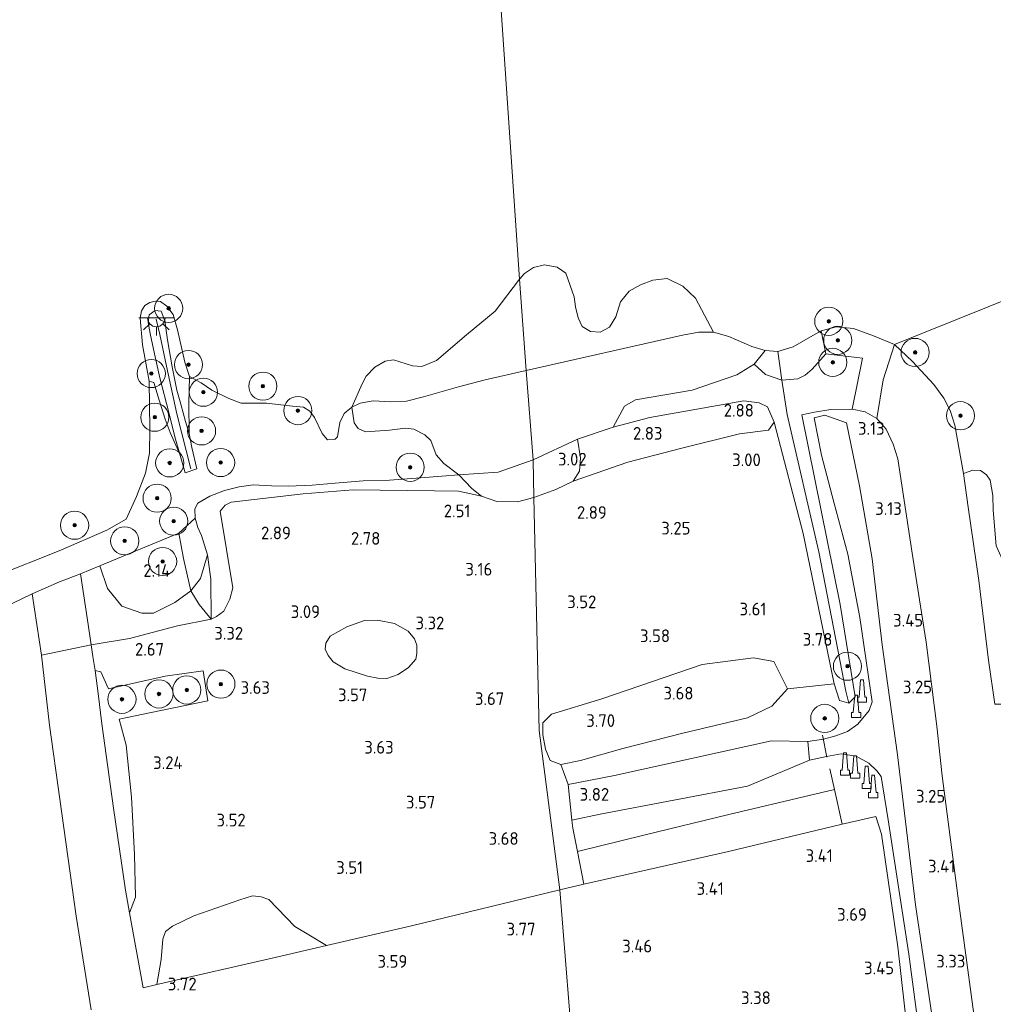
# Model space of a CAD drawing. Extents: x 141961 to 144947, y 416202 to 417778.
# Tile 7 of 122: x 142225 to 142363, y 416740 to 416880. Entities that reach past the tile are written whole.
import ezdxf
from ezdxf.enums import TextEntityAlignment as Align

# ---------------------------------------------------------------- set-up
doc = ezdxf.new("R2010")
doc.units = 0
for name, color, linetype, lineweight in [('B-ME-BV-GELEIDECONSTRUCTIE-S', 210, 'Continuous', 25), ('B-ME-GR-BOOM-S', 90, 'Continuous', 25), ('B-ME-GR-BOUWLAND_AKKERBOUW-GV', 80, 'Continuous', 13), ('B-ME-GR-GRAS-GV', 60, 'Continuous', 13), ('B-ME-GR-STRUIK-GV', 90, 'Continuous', 13), ('B-ME-GW-GROND_ZAND-GV', 7, 'Continuous', 18), ('B-ME-GW-TALUD_KRUIN-G', 90, 'Continuous', 18), ('B-ME-GW-TALUD_TEEN-G', 90, 'Continuous', 18), ('B-ME-IE-MEUBILAIR_WEGMEUBILAIR-S', 7, 'Continuous', 25), ('B-ME-IE-TERREINAFSCHEIDING_DOORGANG-G', 210, 'Continuous', 18), ('B-ME-IE-TERREINAFSCHEIDING_KUNSTMATIG_HEKWERK-G', 20, 'IE-TERREINAFSCHEIDING-KUNSTMATIG', 18), ('B-ME-OB-BEKLEDING_STEEN-GV', 30, 'Continuous', 18), ('B-ME-OB-KRIB-G', 7, 'Continuous', 18), ('B-ME-OB-OEVERVOORZIENING-G', 7, 'Continuous', 18), ('B-ME-OG-HOOGTEPUNT-S', 7, 'Continuous', 25), ('B-ME-OG-TERREIN_GROEN-GV', 7, 'Continuous', 18), ('B-ME-OG-WATER_GREPPEL-G', 160, 'Continuous', 18), ('B-ME-OG-WATER_RIVIER-GV', 130, 'Continuous', 18), ('B-ME-OG-WATER_SLOOT-G', 120, 'Continuous', 18), ('B-ME-OG-WATER_SLOOT-GV', 120, 'Continuous', 18), ('B-ME-VH-VERHARDING_ASFALT-GV', 252, 'Continuous', 18), ('B-ME-VH-VERHARDING_HALFVERHARDING-GV', 252, 'Continuous', 18), ('B-ME-VW-BEWEGWIJZERING_DRAAGCONSTRUCTIE_PORTAAL-G', 7, 'Continuous', 18)]:
    doc.layers.add(name, color=color, linetype=linetype, lineweight=lineweight)
doc.styles.add('NLCS-ISO-ANNOTATIVE-T18', font='NLCS-ISO.ttf', dxfattribs={"height": 1.8})
doc.linetypes.add('IE-TERREINAFSCHEIDING-KUNSTMATIG', pattern='A,4,[82,NLCS.SHX,S=0.75,R=90,X=0,Y=0],4,-2', length=10)

# ---------------------------------------------------------------- blocks, each defined once
blk = doc.blocks.new('SAL-HOOGTELABEL-SO')
at = {"color": 0, "linetype": 'ByBlock', "lineweight": -2, "style": 'NLCS-ISO-ANNOTATIVE-T18'}
blk.add_attdef('HOOGTE', text='', height=1.8, dxfattribs=at).set_placement((2.79, 0), align=Align.RIGHT)
blk = doc.blocks.new('SIE-WEG_GELEIDECONSTRUCTIE-SO')
at = {"color": 0, "linetype": 'ByBlock', "lineweight": 18}
blk.add_lwpolyline([(0.4, -0.87), (0.2, 1.59), (-0.2, 1.59), (-0.4, -0.87), (-0.65, -0.87), (-0.65, -1.59), (0.65, -1.59), (0.65, -0.87)], close=True, dxfattribs=at)
blk = doc.blocks.new('SGR-BOOM_01-SO')
at = {"linetype": 'ByBlock', "lineweight": 18}
h = blk.add_hatch(color=0, dxfattribs=at)
h.dxf.hatch_style = 1
edge = h.paths.add_edge_path()
edge.add_arc((0, 0), 0.25, 0, 360)
at = {"color": 0, "linetype": 'ByBlock', "lineweight": 18}
for radius in [2, 0.25]:
    blk.add_circle((0, 0), radius, dxfattribs=at)
blk = doc.blocks.new('SKL-ET_OV_LICHTPUNT-SO')
at = {"color": 0, "linetype": 'ByBlock', "lineweight": 18}
for points in [[(-1.25, 0), (-2.5, 0)], [(1.25, 0), (2.5, 0)], [(-0.92, -0.85), (-1.83, -1.7)], [(0, -1.25), (0, -2.5)], [(0.92, -0.85), (1.83, -1.7)]]:
    blk.add_lwpolyline(points, dxfattribs=at)
blk.add_lwpolyline([(0, 0), (1.25, 0, -1), (-1.25, 0)], format="xyb", close=True, dxfattribs=at)

msp = doc.modelspace()

# ---------------------------------------------------------------- linework, layer by layer
at = {"layer": 'B-ME-GR-BOUWLAND_AKKERBOUW-GV'}
msp.add_polyline3d([(142220.79, 416795.96, 2.45), (142226.53, 416798.7, 2.46), (142227.82, 416790.03, 2.48), (142228.98, 416780.07, 2.77), (142230.45, 416769.54, 3.21), (142232.75, 416752.95, 3.63), (142234.87, 416739.66, 3.77)], dxfattribs=at)
at = {"layer": 'B-ME-GR-GRAS-GV'}
for points in [[(142360.96, 416733.46, 3.27), (142358.06, 416754.75, 3.15), (142355.71, 416772.85, 3.15), (142354.97, 416779.94, 3.16), (142353.46, 416791.86, 3.14), (142351.45, 416804.49, 3.17), (142349.4, 416817.88, 2.91), (142348.77, 416819.98, 2.98), (142347.77, 416822.1, 2.98), (142346.45, 416823.6, 2.96), (142347.34, 416829.11, 1.94), (142348.93, 416834.13, 1), (142351.49, 416831.72, 1), (142354.51, 416828.46, 1), (142355.95, 416826.49, 1), (142356.84, 416824.73, 1), (142357.53, 416822.68, 1), (142358.76, 416815.8, 1), (142359.39, 416811.01, 1), (142360.9, 416800.62, 1), (142362.28, 416789.29, 1), (142363.18, 416783.04, 1)], [(142221.26, 416801.21, 1), (142230.34, 416804.83, 1), (142237.13, 416807.78, 1), (142239.87, 416809.32, 1), (142241.34, 416812.52, 1), (142242.59, 416815.86, 1), (142243.16, 416818.69, 1), (142243.23, 416822.2, 1), (142243.14, 416828.93, 1), (142243.77, 416828.75, 1.09), (142244.55, 416826.23, 1.16), (142245.38, 416823.52, 1.16), (142246.11, 416821.61, 1.3), (142247.46, 416818.56, 1.66), (142248.25, 416815.92, 1.68), (142249.87, 416816.49, 1.72), (142249.2, 416819.48, 1.77), (142248.81, 416821.47, 1.76), (142248.74, 416825.76, 1.36), (142248.83, 416829.59, 1), (142250.51, 416828.67, 1), (142252.01, 416827.66, 1), (142254.44, 416826.47, 1), (142256.17, 416825.79, 1), (142259.8, 416825.78, 1), (142263.47, 416825.37, 1), (142265.01, 416825.23, 1), (142265.91, 416824.64, 1), (142266.59, 416823.74, 1), (142267.69, 416821.47, 1), (142268.44, 416820.61, 1), (142269.52, 416820.67, 1), (142269.88, 416821.03, 1), (142270.2, 416823.03, 1), (142270.8, 416824.33, 1), (142271.91, 416825.22, 1), (142272.21, 416822.98, 1.29), (142272.78, 416822.21, 1.55), (142273.84, 416821.7, 1.78), (142277.26, 416821.95, 1.8), (142279.5, 416822.24, 1.81), (142280.71, 416822.08, 1.78), (142282.27, 416821.3, 1.83), (142283.09, 416820.48, 2.01), (142283.86, 416818.47, 2.26), (142284.96, 416817.24, 2.48), (142287.07, 416815.62, 2.69), (142284.66, 416815.45, 2.61), (142281.63, 416815.21, 2.65), (142277.26, 416814.87, 2.72), (142273.5, 416814.75, 2.65), (142269.54, 416814.42, 2.67), (142266.28, 416814.13, 2.88), (142262.86, 416813.99, 2.89), (142260.51, 416814.06, 2.95), (142257.9, 416814.22, 2.98), (142255.88, 416813.9, 2.91), (142253.81, 416813.38, 2.76), (142251.75, 416812.59, 2.81), (142250.04, 416811.59, 2.74), (142249.59, 416810.78, 2.76), (142249.65, 416809.45, 2.73), (142247.35, 416807.33, 2.21), (142242.51, 416805.35, 2.07), (142236.12, 416802.69, 2.2), (142233.35, 416801.56, 2), (142230.39, 416800.42, 2.1), (142226.53, 416798.7, 2.46), (142220.79, 416795.96, 2.45)], [(142354.59, 416736.69, 3.59), (142351.91, 416754.54, 3.47), (142349.35, 416775.87, 3.49), (142347.21, 416791.49, 3.48), (142345.75, 416803.68, 3.42), (142343.99, 416814.04, 3.28), (142342.15, 416823, 3.19), (142339.05, 416824.09, 3.15), (142337.52, 416823.73, 3.25), (142338.57, 416818.39, 3.3), (142340.34, 416811.74, 3.35), (142342.31, 416804.37, 3.42), (142344.02, 416795.37, 3.5), (142345.76, 416783.37, 3.48), (142345.33, 416782.16, 3.55), (142343.75, 416780.22, 3.51), (142342.26, 416779.19, 3.63), (142340.62, 416778.56, 3.57), (142338.85, 416778.1, 3.65), (142336.62, 416777.73, 3.76), (142331.48, 416777.86, 3.83), (142309.17, 416772.9, 3.87), (142302.6, 416771.63, 3.78), (142301.56, 416774.48, 3.83), (142304.35, 416775.04, 3.9), (142310.36, 416776.74, 3.77), (142318.9, 416778.91, 3.94), (142328.09, 416781.13, 3.69), (142331.54, 416782.76, 3.81), (142333.73, 416785.25, 3.93), (142340.39, 416785.94, 3.55), (142341.11, 416783.55, 3.55), (142342.44, 416783.17, 3.5), (142343.38, 416784.1, 3.49), (142341.25, 416797.18, 3.38), (142335.79, 416824.16, 3.08), (142337.6, 416824.5, 3.09), (142339.88, 416824.9, 3.02), (142342.92, 416824.95, 2.97), (142344.8, 416824.54, 3.04), (142346.45, 416823.6, 2.96), (142347.77, 416822.1, 2.98), (142348.77, 416819.98, 2.98), (142349.4, 416817.88, 2.91), (142351.45, 416804.49, 3.17), (142353.46, 416791.86, 3.14), (142354.97, 416779.94, 3.16), (142355.71, 416772.85, 3.15), (142358.06, 416754.75, 3.15), (142360.96, 416733.46, 3.27)], [(142234.87, 416739.66, 3.77), (142232.75, 416752.95, 3.63), (142230.45, 416769.54, 3.21), (142228.98, 416780.07, 2.77), (142227.82, 416790.03, 2.48), (142234.89, 416791.46, 2.24), (142235.13, 416789.84, 2.3), (142235.43, 416787.83, 2.38), (142235.9, 416784.56, 2.83), (142236.4, 416780.27, 3.02), (142238.07, 416768.27, 3.3), (142239.78, 416756.64, 3.7), (142240.35, 416753.43, 3.74), (142242.25, 416742.77, 3.86), (142244.2, 416743.24, 3.83), (142261.19, 416747.12, 3.71), (142268.31, 416748.76, 3.78), (142280.35, 416751.55, 3.7), (142301.43, 416756.67, 3.76), (142303.15, 416735.48, 3.33)], [(142351.36, 416731.33, 3.6), (142349.4, 416748.59, 3.69), (142347.08, 416764.57, 3.79), (142346.3, 416767.1, 3.81), (142341.49, 416766.03, 3.7), (142340.41, 416770.93, 3.77), (142325.4, 416767.4, 3.73), (142313.35, 416764.43, 3.77), (142303.93, 416762.13, 3.84), (142303.28, 416765.42, 3.89), (142303.12, 416766.59, 3.79), (142307.17, 416767.41, 3.75), (142328.07, 416771.4, 3.88), (142336.87, 416775.09, 3.61), (142339.3, 416775.64, 3.77), (142341.38, 416776, 3.6), (142343.49, 416775.67, 3.54), (142345.31, 416774.66, 3.55), (142346.42, 416773.59, 3.46), (142347.05, 416772.77, 3.48), (142348.03, 416766.61, 3.51), (142350.98, 416747.56, 3.58), (142354.55, 416720.74, 3.48)], [(142303.15, 416735.48, 3.33), (142301.43, 416756.67, 3.76), (142304.85, 416757.5, 3.76), (142325.38, 416762.14, 3.85), (142341.49, 416766.03, 3.7), (142346.3, 416767.1, 3.81), (142347.08, 416764.57, 3.79), (142349.4, 416748.59, 3.69), (142351.36, 416731.33, 3.6)]]:
    msp.add_polyline3d(points, dxfattribs=at)
for points in [[(142343.38, 416784.1, 3.49), (142342.44, 416783.17, 3.5), (142342.05, 416784.9, 2.73), (142341.2, 416789.32, 2.53), (142338.2, 416804.68, 2.52), (142333.7, 416824.2, 2.52), (142332.94, 416829.08, 1.46), (142335.23, 416829.23, 1.41), (142336.26, 416829.75, 1.41), (142337.23, 416830.61, 1.42), (142339.2, 416832.79, 1.4), (142344.39, 416832.2, 1.84), (142342.92, 416824.95, 2.97), (142339.88, 416824.9, 3.02), (142337.6, 416824.5, 3.09), (142335.79, 416824.16, 3.08), (142341.25, 416797.18, 3.38)], [(142332.94, 416829.08, 1.46), (142333.7, 416824.2, 2.52), (142338.2, 416804.68, 2.52), (142341.2, 416789.32, 2.53), (142342.05, 416784.9, 2.73), (142342.44, 416783.17, 3.5), (142341.11, 416783.55, 3.55), (142340.39, 416785.94, 3.55), (142335.99, 416807.27, 3.48), (142331.87, 416823.1, 3.08), (142330.89, 416825.25, 2.99), (142329.74, 416825.85, 2.89), (142327.57, 416826.11, 2.79), (142314.19, 416823.77, 2.79), (142309, 416822.38, 2.69), (142310.61, 416825.35, 2.55), (142312.18, 416826.27, 2.36), (142320.23, 416827.64, 2.15), (142326.57, 416829.81, 1.73), (142329.04, 416831.34, 1.39), (142330.61, 416829.87, 1.41)], [(142311.07, 416817.41, 2.83), (142303.3, 416814.71, 2.94), (142304.23, 416816.15, 2.93), (142304.36, 416818.02, 2.92), (142303.93, 416820.66, 2.79), (142309, 416822.38, 2.69), (142314.19, 416823.77, 2.79), (142327.57, 416826.11, 2.79), (142329.74, 416825.85, 2.89), (142330.89, 416825.25, 2.99), (142331.87, 416823.1, 3.08), (142331.05, 416821.94, 3.06), (142326.93, 416821.45, 2.93), (142318.76, 416819.42, 2.93)], [(142335.99, 416807.27, 3.48), (142340.39, 416785.94, 3.55), (142333.73, 416785.25, 3.93), (142331.81, 416789.12, 3.88), (142328.94, 416789.63, 3.88), (142321.64, 416788.69, 3.72), (142307.38, 416783.83, 3.76), (142300.26, 416781.65, 3.78), (142299.01, 416780.39, 3.85), (142299.01, 416778.68, 3.83), (142299.37, 416776.65, 3.85), (142300.03, 416775.05, 3.9), (142301.56, 416774.48, 3.83), (142302.6, 416771.63, 3.78), (142303.12, 416766.59, 3.79), (142303.28, 416765.42, 3.89), (142303.93, 416762.13, 3.84), (142304.85, 416757.5, 3.76), (142301.43, 416756.67, 3.76), (142298.47, 416779.32, 3.76), (142297.72, 416812.41, 2.76), (142300.84, 416813.52, 2.9), (142303.3, 416814.71, 2.94), (142311.07, 416817.41, 2.83), (142318.76, 416819.42, 2.93), (142326.93, 416821.45, 2.93), (142331.05, 416821.94, 3.06), (142331.87, 416823.1, 3.08)], [(142287.07, 416815.62, 2.69), (142288.95, 416813.69, 2.82), (142290.29, 416812.6, 2.77), (142287.02, 416813.28, 2.57), (142283.61, 416813.36, 2.58), (142272.06, 416813.51, 2.62), (142264.99, 416812.93, 2.92), (142254.74, 416811.72, 2.89), (142253.91, 416811.32, 2.92), (142253.18, 416810.47, 3), (142255.01, 416799.58, 3.09), (142254.57, 416797.95, 3.13), (142253.7, 416796.27, 3.2), (142252.69, 416795.48, 3.2), (142251.92, 416795.11, 3.2), (142251.89, 416800.82, 3.13), (142251.38, 416804.26, 2.98), (142250.55, 416807.02, 2.95), (142250.02, 416808.15, 2.82), (142249.65, 416809.45, 2.73), (142249.59, 416810.78, 2.76), (142250.04, 416811.59, 2.74), (142251.75, 416812.59, 2.81), (142253.81, 416813.38, 2.76), (142255.88, 416813.9, 2.91), (142257.9, 416814.22, 2.98), (142260.51, 416814.06, 2.95), (142262.86, 416813.99, 2.89), (142266.28, 416814.13, 2.88), (142269.54, 416814.42, 2.67), (142273.5, 416814.75, 2.65), (142277.26, 416814.87, 2.72), (142281.63, 416815.21, 2.65), (142284.66, 416815.45, 2.61)], [(142292.49, 416811.83, 2.78), (142295.4, 416811.77, 2.7), (142297.72, 416812.41, 2.76), (142298.47, 416779.32, 3.76), (142301.43, 416756.67, 3.76), (142280.35, 416751.55, 3.7), (142268.31, 416748.76, 3.78), (142265.78, 416750.31, 3.72), (142263.8, 416751.49, 3.71), (142260.13, 416755.3, 3.75), (142259, 416755.7, 3.72), (142257.81, 416755.83, 3.72), (142255.98, 416755.26, 3.71), (142249.44, 416752.97, 3.53), (142246.42, 416751.52, 3.53), (142245.43, 416750.76, 3.53), (142245.07, 416749.68, 3.5), (142244.82, 416746.79, 3.6), (142244.2, 416743.24, 3.83), (142242.25, 416742.77, 3.86), (142240.35, 416753.43, 3.74), (142241.2, 416755.64, 3.58), (142241.04, 416761.71, 3.44), (142240.63, 416769.86, 3.19), (142239.86, 416777.25, 2.92), (142238.88, 416780.94, 2.84), (142243.39, 416781.86, 3.1), (142251.46, 416783.5, 3.45), (142250.8, 416787.77, 3.5), (142245.41, 416787.02, 3.27), (142237.33, 416785.23, 2.82), (142236.28, 416787.65, 2.49), (142235.43, 416787.83, 2.38), (142235.13, 416789.84, 2.3), (142234.89, 416791.46, 2.24), (142240.33, 416792.39, 2.25), (142247.16, 416794.18, 2.65), (142251.92, 416795.11, 3.2), (142252.69, 416795.48, 3.2), (142253.7, 416796.27, 3.2), (142254.57, 416797.95, 3.13), (142255.01, 416799.58, 3.09), (142253.18, 416810.47, 3), (142253.91, 416811.32, 2.92), (142254.74, 416811.72, 2.89), (142264.99, 416812.93, 2.92), (142272.06, 416813.51, 2.62), (142283.61, 416813.36, 2.58), (142287.02, 416813.28, 2.57), (142290.29, 416812.6, 2.77)], [(142251.89, 416800.82, 3.13), (142251.92, 416795.11, 3.2), (142250.21, 416797.18, 2.55), (142249.05, 416799.15, 2.42), (142250.43, 416800.89, 2.89), (142251.38, 416804.26, 2.98)], [(142242.07, 416795.97, 2.33), (142243.75, 416795.95, 2.33), (142246.78, 416797.47, 2.3), (142249.05, 416799.15, 2.42), (142250.21, 416797.18, 2.55), (142251.92, 416795.11, 3.2), (142247.16, 416794.18, 2.65), (142240.33, 416792.39, 2.25), (142234.89, 416791.46, 2.24), (142234.33, 416795.3, 2.1), (142233.35, 416801.56, 2), (142236.12, 416802.69, 2.2), (142237.2, 416799.47, 2.08), (142239.22, 416796.95, 2.16)], [(142234.89, 416791.46, 2.24), (142227.82, 416790.03, 2.48), (142226.53, 416798.7, 2.46), (142230.39, 416800.42, 2.1), (142233.35, 416801.56, 2), (142234.33, 416795.3, 2.1)], [(142270.88, 416788.08, 3.54), (142274.13, 416787.04, 3.6), (142275.58, 416786.72, 3.73), (142276.87, 416786.69, 3.67), (142278.47, 416787.26, 3.74), (142279.96, 416788.28, 3.7), (142280.96, 416789.44, 3.64), (142281.13, 416790.26, 3.65), (142281.13, 416791.45, 3.65), (142280.78, 416792.35, 3.59), (142279.9, 416793.41, 3.53), (142277.97, 416794.49, 3.38), (142275.56, 416794.97, 3.36), (142273.71, 416794.93, 3.36), (142271.19, 416794.04, 3.29), (142268.83, 416792.71, 3.31), (142268.18, 416791.71, 3.34), (142268.13, 416790.87, 3.36), (142268.52, 416789.98, 3.43), (142269.23, 416789.05, 3.46)], [(142236.28, 416787.65, 2.49), (142237.33, 416785.23, 2.82), (142245.41, 416787.02, 3.27), (142250.8, 416787.77, 3.5), (142251.46, 416783.5, 3.45), (142243.39, 416781.86, 3.1), (142238.88, 416780.94, 2.84), (142239.86, 416777.25, 2.92), (142240.63, 416769.86, 3.19), (142241.04, 416761.71, 3.44), (142241.2, 416755.64, 3.58), (142240.35, 416753.43, 3.74), (142239.78, 416756.64, 3.7), (142238.07, 416768.27, 3.3), (142236.4, 416780.27, 3.02), (142235.9, 416784.56, 2.83), (142235.43, 416787.83, 2.38)]]:
    msp.add_polyline3d(points, close=True, dxfattribs=at)
at = {"layer": 'B-ME-GR-STRUIK-GV'}
for points in [[(142300.84, 416813.52, 2.9), (142297.72, 416812.41, 2.76), (142297.62, 416817.76, 2.88), (142303.93, 416820.66, 2.79), (142304.36, 416818.02, 2.92), (142304.23, 416816.15, 2.93), (142303.3, 416814.71, 2.94)], [(142297.72, 416812.41, 2.76), (142295.4, 416811.77, 2.7), (142292.49, 416811.83, 2.78), (142290.29, 416812.6, 2.77), (142288.95, 416813.69, 2.82), (142287.07, 416815.62, 2.69), (142292.67, 416815.98, 2.55), (142297.62, 416817.76, 2.88)], [(142250.43, 416800.89, 2.89), (142249.05, 416799.15, 2.42), (142247.98, 416803.72, 2.25), (142247.35, 416807.33, 2.21), (142249.65, 416809.45, 2.73), (142250.02, 416808.15, 2.82), (142250.55, 416807.02, 2.95), (142251.38, 416804.26, 2.98)], [(142246.78, 416797.47, 2.3), (142243.75, 416795.95, 2.33), (142242.07, 416795.97, 2.33), (142239.22, 416796.95, 2.16), (142237.2, 416799.47, 2.08), (142236.12, 416802.69, 2.2), (142242.51, 416805.35, 2.07), (142247.35, 416807.33, 2.21), (142247.98, 416803.72, 2.25), (142249.05, 416799.15, 2.42)]]:
    msp.add_polyline3d(points, close=True, dxfattribs=at)
at = {"layer": 'B-ME-GW-GROND_ZAND-GV'}
for points in [[(142335.23, 416829.23, 1.41), (142332.94, 416829.08, 1.46), (142332.36, 416833.14, 1), (142334.55, 416833.81, 1), (142337, 416835.2, 1), (142338.52, 416836.06, 1), (142339.2, 416832.79, 1.4), (142337.23, 416830.61, 1.42), (142336.26, 416829.75, 1.41)], [(142332.36, 416833.14, 1), (142332.94, 416829.08, 1.46), (142330.61, 416829.87, 1.41), (142329.04, 416831.34, 1.39), (142330.6, 416833.26, 1)]]:
    msp.add_polyline3d(points, close=True, dxfattribs=at)
at = {"layer": 'B-ME-GW-TALUD_KRUIN-G'}
for points in [[(142248.25, 416815.92, 1.68), (142247.46, 416818.56, 1.66), (142246.78, 416821, 1.5), (142245.89, 416824.49, 1.6), (142244.63, 416829.37, 1.53), (142243.86, 416832.82, 1.53), (142243.27, 416835.67, 1.38), (142242.97, 416837.26, 1.43), (142243.1, 416838.36, 1.43), (142243.97, 416838.97, 1.43), (142244.82, 416838.86, 1.43), (142245.34, 416837.49, 1.48), (142245.73, 416834.79, 1.5), (142246.37, 416830.95, 1.5), (142247.04, 416827.66, 1.57), (142247.6, 416825.67, 1.66), (142248.26, 416823.2, 1.66), (142248.81, 416821.47, 1.76), (142249.2, 416819.48, 1.77), (142249.87, 416816.49, 1.72)], [(142330.89, 416825.25, 2.99), (142329.74, 416825.85, 2.89), (142327.57, 416826.11, 2.79), (142314.19, 416823.77, 2.79), (142309, 416822.38, 2.69), (142303.93, 416820.66, 2.79), (142297.62, 416817.76, 2.88)], [(142342.92, 416824.95, 2.97), (142339.88, 416824.9, 3.02), (142337.6, 416824.5, 3.09), (142335.79, 416824.16, 3.08)], [(142297.62, 416817.76, 2.88), (142292.67, 416815.98, 2.55), (142287.07, 416815.62, 2.69), (142284.66, 416815.45, 2.61), (142281.63, 416815.21, 2.65), (142277.26, 416814.87, 2.72), (142273.5, 416814.75, 2.65), (142269.54, 416814.42, 2.67), (142266.28, 416814.13, 2.88), (142262.86, 416813.99, 2.89), (142260.51, 416814.06, 2.95), (142257.9, 416814.22, 2.98), (142255.88, 416813.9, 2.91), (142253.81, 416813.38, 2.76), (142251.75, 416812.59, 2.81), (142250.04, 416811.59, 2.74), (142249.59, 416810.78, 2.76), (142249.65, 416809.45, 2.73), (142250.02, 416808.15, 2.82), (142250.55, 416807.02, 2.95), (142251.38, 416804.26, 2.98), (142251.89, 416800.82, 3.13), (142251.92, 416795.11, 3.2)], [(142220.79, 416795.96, 2.45), (142226.53, 416798.7, 2.46), (142230.39, 416800.42, 2.1), (142233.35, 416801.56, 2), (142236.12, 416802.69, 2.2), (142242.51, 416805.35, 2.07), (142247.35, 416807.33, 2.21)]]:
    msp.add_polyline3d(points, dxfattribs=at)
at = {"layer": 'B-ME-GW-TALUD_TEEN-G'}
for points in [[(142248.25, 416815.92, 1.68), (142249.87, 416816.49, 1.72)], [(142247.35, 416807.33, 2.21), (142247.98, 416803.72, 2.25), (142249.05, 416799.15, 2.42)], [(142251.92, 416795.11, 3.2), (142250.21, 416797.18, 2.55), (142249.05, 416799.15, 2.42)]]:
    msp.add_polyline3d(points, dxfattribs=at)
at = {"layer": 'B-ME-IE-TERREINAFSCHEIDING_DOORGANG-G'}
msp.add_polyline3d([(142235.43, 416787.83, 2.38), (142235.13, 416789.84, 2.3)], dxfattribs=at)
at = {"layer": 'B-ME-IE-TERREINAFSCHEIDING_KUNSTMATIG_HEKWERK-G'}
for points in [[(142235.13, 416789.84, 2.3), (142234.89, 416791.46, 2.24), (142234.33, 416795.3, 2.1), (142233.35, 416801.56, 2)], [(142235.43, 416787.83, 2.38), (142235.9, 416784.56, 2.83), (142236.4, 416780.27, 3.02), (142238.07, 416768.27, 3.3), (142239.78, 416756.64, 3.7), (142240.35, 416753.43, 3.74), (142242.25, 416742.77, 3.86), (142244.2, 416743.24, 3.83), (142261.19, 416747.12, 3.71), (142268.31, 416748.76, 3.78), (142280.35, 416751.55, 3.7), (142301.43, 416756.67, 3.76)], [(142341.49, 416766.03, 3.7), (142340.41, 416770.93, 3.77), (142339.76, 416773.86, 3.81)], [(142362.67, 416649.2, 3.55), (142361.31, 416662.89, 3.55), (142358.72, 416681.45, 3.47), (142354.9, 416707.03, 3.48), (142351.36, 416731.33, 3.6), (142349.4, 416748.59, 3.69), (142347.08, 416764.57, 3.79), (142346.3, 416767.1, 3.81), (142341.49, 416766.03, 3.7), (142325.38, 416762.14, 3.85), (142304.85, 416757.5, 3.76), (142303.93, 416762.13, 3.84), (142303.28, 416765.42, 3.89)], [(142304.85, 416757.5, 3.76), (142301.43, 416756.67, 3.76)]]:
    msp.add_polyline3d(points, dxfattribs=at)
at = {"layer": 'B-ME-OB-BEKLEDING_STEEN-GV'}
for points in [[(142245.64, 416839.59, 1), (142246.55, 416838.39, 1), (142247.13, 416836.22, 1), (142248.17, 416831.63, 1), (142248.83, 416829.59, 1), (142248.74, 416825.76, 1.36), (142248.81, 416821.47, 1.76), (142248.26, 416823.2, 1.66), (142247.6, 416825.67, 1.66), (142247.04, 416827.66, 1.57), (142246.37, 416830.95, 1.5), (142245.73, 416834.79, 1.5), (142245.34, 416837.49, 1.48), (142244.82, 416838.86, 1.43), (142243.97, 416838.97, 1.43), (142243.1, 416838.36, 1.43), (142242.97, 416837.26, 1.43), (142243.27, 416835.67, 1.38), (142243.86, 416832.82, 1.53), (142244.63, 416829.37, 1.53), (142245.89, 416824.49, 1.6), (142246.78, 416821, 1.5), (142247.46, 416818.56, 1.66), (142246.11, 416821.61, 1.3), (142245.38, 416823.52, 1.16), (142244.55, 416826.23, 1.16), (142243.77, 416828.75, 1.09), (142243.14, 416828.93, 1), (142242.18, 416834.1, 1), (142241.82, 416837.87, 1), (142242.02, 416838.89, 1), (142242.5, 416839.66, 1), (142243.2, 416840.1, 1), (142243.96, 416840.27, 1), (142244.74, 416840.24, 1)], [(142249.87, 416816.49, 1.72), (142248.25, 416815.92, 1.68), (142247.46, 416818.56, 1.66), (142246.78, 416821, 1.5), (142245.89, 416824.49, 1.6), (142244.63, 416829.37, 1.53), (142243.86, 416832.82, 1.53), (142243.27, 416835.67, 1.38), (142242.97, 416837.26, 1.43), (142243.1, 416838.36, 1.43), (142243.97, 416838.97, 1.43), (142244.82, 416838.86, 1.43), (142245.34, 416837.49, 1.48), (142245.73, 416834.79, 1.5), (142246.37, 416830.95, 1.5), (142247.04, 416827.66, 1.57), (142247.6, 416825.67, 1.66), (142248.26, 416823.2, 1.66), (142248.81, 416821.47, 1.76), (142249.2, 416819.48, 1.77)], [(142347.34, 416829.11, 1.94), (142346.45, 416823.6, 2.96), (142344.8, 416824.54, 3.04), (142342.92, 416824.95, 2.97), (142344.39, 416832.2, 1.84), (142339.2, 416832.79, 1.4), (142338.52, 416836.06, 1), (142340.64, 416836.64, 1), (142343.1, 416836.42, 1), (142345.98, 416835.35, 1), (142348.93, 416834.13, 1)]]:
    msp.add_polyline3d(points, close=True, dxfattribs=at)
at = {"layer": 'B-ME-OB-KRIB-G'}
msp.add_polyline3d([(142249.03, 416816.47, 1.71), (142247.06, 416824.26, 1.61), (142245.56, 416831.07, 1.61), (142244.62, 416835.56, 1.6), (142244.12, 416837.73, 1.62)], dxfattribs=at)
at = {"layer": 'B-ME-OB-OEVERVOORZIENING-G'}
for points in [[(142221.26, 416801.21, 1), (142230.34, 416804.83, 1), (142237.13, 416807.78, 1), (142239.87, 416809.32, 1), (142241.34, 416812.52, 1), (142242.59, 416815.86, 1), (142243.16, 416818.69, 1), (142243.23, 416822.2, 1), (142243.14, 416828.93, 1), (142242.18, 416834.1, 1), (142241.82, 416837.87, 1), (142242.02, 416838.89, 1), (142242.5, 416839.66, 1), (142243.2, 416840.1, 1), (142243.96, 416840.27, 1), (142244.74, 416840.24, 1), (142245.64, 416839.59, 1), (142246.55, 416838.39, 1), (142247.13, 416836.22, 1), (142248.17, 416831.63, 1), (142248.83, 416829.59, 1), (142250.51, 416828.67, 1), (142252.01, 416827.66, 1), (142254.44, 416826.47, 1), (142256.17, 416825.79, 1), (142259.8, 416825.78, 1), (142263.47, 416825.37, 1), (142265.01, 416825.23, 1), (142265.91, 416824.64, 1), (142266.59, 416823.74, 1), (142267.69, 416821.47, 1), (142268.44, 416820.61, 1), (142269.52, 416820.67, 1), (142269.88, 416821.03, 1), (142270.2, 416823.03, 1), (142270.8, 416824.33, 1), (142271.91, 416825.22, 1), (142273.1, 416825.81, 1), (142274.92, 416826.14, 1), (142277.42, 416826, 1), (142279.64, 416826.09, 1), (142282.07, 416826.68, 1), (142287.05, 416828.1, 1), (142290.82, 416829.1, 1), (142296.65, 416830.42, 1)], [(142296.65, 416830.42, 1), (142318.82, 416835.45, 1), (142321.14, 416835.87, 1), (142323.23, 416835.87, 1), (142325.44, 416835.26, 1), (142328.71, 416833.84, 1), (142330.6, 416833.26, 1), (142332.36, 416833.14, 1), (142334.55, 416833.81, 1), (142337, 416835.2, 1), (142338.52, 416836.06, 1), (142340.64, 416836.64, 1), (142343.1, 416836.42, 1), (142345.98, 416835.35, 1), (142348.93, 416834.13, 1)]]:
    msp.add_polyline3d(points, dxfattribs=at)
at = {"layer": 'B-ME-OG-TERREIN_GROEN-GV'}
for points in [[(142305.79, 416835.97, 1), (142307.13, 416835.9, 1), (142308.49, 416836.6, 1), (142309.39, 416838.05, 1), (142310.06, 416840.2, 1), (142311.25, 416841.7, 1), (142312.9, 416842.62, 1), (142314.64, 416843.25, 1), (142316.67, 416843.51, 1), (142318.89, 416842.39, 1), (142320.7, 416840.72, 1), (142323.23, 416835.87, 1), (142321.14, 416835.87, 1), (142318.82, 416835.45, 1), (142296.65, 416830.42, 1), (142295.7, 416843.4, 1), (142296.42, 416844.22, 1), (142297.68, 416845.04, 1), (142299.26, 416845.46, 1), (142301.06, 416845.12, 1), (142302.26, 416844.25, 1), (142303.46, 416840.89, 1), (142303.65, 416839.48, 1), (142304.02, 416837.93, 1), (142304.62, 416836.66, 1)], [(142295.7, 416843.4, 1), (142296.65, 416830.42, 1), (142290.82, 416829.1, 1), (142287.05, 416828.1, 1), (142282.07, 416826.68, 1), (142279.64, 416826.09, 1), (142277.42, 416826, 1), (142274.92, 416826.14, 1), (142273.1, 416825.81, 1), (142271.91, 416825.22, 1), (142273.38, 416828.54, 1), (142273.91, 416829.61, 1), (142275.17, 416830.89, 1), (142276.65, 416831.76, 1), (142277.79, 416831.93, 1), (142280.5, 416831.1, 1), (142281.84, 416831.02, 1), (142283.9, 416831.86, 1), (142288.17, 416835.5, 1), (142292.25, 416838.87, 1)], [(142303.93, 416820.66, 2.79), (142297.62, 416817.76, 2.88), (142296.65, 416830.42, 1), (142318.82, 416835.45, 1), (142321.14, 416835.87, 1), (142323.23, 416835.87, 1), (142325.44, 416835.26, 1), (142328.71, 416833.84, 1), (142330.6, 416833.26, 1), (142329.04, 416831.34, 1.39), (142326.57, 416829.81, 1.73), (142320.23, 416827.64, 2.15), (142312.18, 416826.27, 2.36), (142310.61, 416825.35, 2.55), (142309, 416822.38, 2.69)], [(142296.65, 416830.42, 1), (142297.62, 416817.76, 2.88), (142292.67, 416815.98, 2.55), (142287.07, 416815.62, 2.69), (142284.96, 416817.24, 2.48), (142283.86, 416818.47, 2.26), (142283.09, 416820.48, 2.01), (142282.27, 416821.3, 1.83), (142280.71, 416822.08, 1.78), (142279.5, 416822.24, 1.81), (142277.26, 416821.95, 1.8), (142273.84, 416821.7, 1.78), (142272.78, 416822.21, 1.55), (142272.21, 416822.98, 1.29), (142271.91, 416825.22, 1), (142273.1, 416825.81, 1), (142274.92, 416826.14, 1), (142277.42, 416826, 1), (142279.64, 416826.09, 1), (142282.07, 416826.68, 1), (142287.05, 416828.1, 1), (142290.82, 416829.1, 1)], [(142364.93, 416783.05, 1), (142363.18, 416783.04, 1), (142362.28, 416789.29, 1), (142360.9, 416800.62, 1), (142359.39, 416811.01, 1), (142358.76, 416815.8, 1), (142360.07, 416816.26, 1), (142361.17, 416816.21, 1), (142362.01, 416815.62, 1), (142362.52, 416814.84, 1), (142362.92, 416812.69, 1), (142362.96, 416810.59, 1), (142363.4, 416805.54, 1), (142364.1, 416803.95, 1), (142364.89, 416802.82, 1), (142365.63, 416801.14, 1), (142366.15, 416798.84, 1), (142366.93, 416793.39, 1), (142367.11, 416788.64, 1), (142367.04, 416784.45, 1), (142366.5, 416783.68, 1), (142365.85, 416783.32, 1)], [(142278.47, 416787.26, 3.74), (142276.87, 416786.69, 3.67), (142275.58, 416786.72, 3.73), (142274.13, 416787.04, 3.6), (142270.88, 416788.08, 3.54), (142269.23, 416789.05, 3.46), (142268.52, 416789.98, 3.43), (142268.13, 416790.87, 3.36), (142268.18, 416791.71, 3.34), (142268.83, 416792.71, 3.31), (142271.19, 416794.04, 3.29), (142273.71, 416794.93, 3.36), (142275.56, 416794.97, 3.36), (142277.97, 416794.49, 3.38), (142279.9, 416793.41, 3.53), (142280.78, 416792.35, 3.59), (142281.13, 416791.45, 3.65), (142281.13, 416790.26, 3.65), (142280.96, 416789.44, 3.64), (142279.96, 416788.28, 3.7)], [(142304.35, 416775.04, 3.9), (142301.56, 416774.48, 3.83), (142300.03, 416775.05, 3.9), (142299.37, 416776.65, 3.85), (142299.01, 416778.68, 3.83), (142299.01, 416780.39, 3.85), (142300.26, 416781.65, 3.78), (142307.38, 416783.83, 3.76), (142321.64, 416788.69, 3.72), (142328.94, 416789.63, 3.88), (142331.81, 416789.12, 3.88), (142333.73, 416785.25, 3.93), (142331.54, 416782.76, 3.81), (142328.09, 416781.13, 3.69), (142318.9, 416778.91, 3.94), (142310.36, 416776.74, 3.77)], [(142325.38, 416762.14, 3.85), (142304.85, 416757.5, 3.76), (142303.93, 416762.13, 3.84), (142313.35, 416764.43, 3.77), (142325.4, 416767.4, 3.73), (142340.41, 416770.93, 3.77), (142341.49, 416766.03, 3.7)], [(142261.19, 416747.12, 3.71), (142244.2, 416743.24, 3.83), (142244.82, 416746.79, 3.6), (142245.07, 416749.68, 3.5), (142245.43, 416750.76, 3.53), (142246.42, 416751.52, 3.53), (142249.44, 416752.97, 3.53), (142255.98, 416755.26, 3.71), (142257.81, 416755.83, 3.72), (142259, 416755.7, 3.72), (142260.13, 416755.3, 3.75), (142263.8, 416751.49, 3.71), (142265.78, 416750.31, 3.72), (142268.31, 416748.76, 3.78)]]:
    msp.add_polyline3d(points, close=True, dxfattribs=at)
at = {"layer": 'B-ME-OG-WATER_GREPPEL-G'}
for points in [[(142333.7, 416824.2, 2.52), (142332.94, 416829.08, 1.46), (142332.36, 416833.14, 1)], [(142333.7, 416824.2, 2.52), (142338.2, 416804.68, 2.52), (142341.2, 416789.32, 2.53), (142342.05, 416784.9, 2.73)]]:
    msp.add_polyline3d(points, dxfattribs=at)
at = {"layer": 'B-ME-OG-WATER_RIVIER-GV'}
for points in [[(142283.96, 417015.61, 1), (142295.7, 416843.4, 1), (142292.25, 416838.87, 1), (142288.17, 416835.5, 1), (142283.9, 416831.86, 1), (142281.84, 416831.02, 1), (142280.5, 416831.1, 1), (142277.79, 416831.93, 1), (142276.65, 416831.76, 1), (142275.17, 416830.89, 1), (142273.91, 416829.61, 1), (142273.38, 416828.54, 1), (142271.91, 416825.22, 1), (142270.8, 416824.33, 1), (142270.2, 416823.03, 1), (142269.88, 416821.03, 1), (142269.52, 416820.67, 1), (142268.44, 416820.61, 1), (142267.69, 416821.47, 1), (142266.59, 416823.74, 1), (142265.91, 416824.64, 1), (142265.01, 416825.23, 1), (142263.47, 416825.37, 1), (142259.8, 416825.78, 1), (142256.17, 416825.79, 1), (142254.44, 416826.47, 1), (142252.01, 416827.66, 1), (142250.51, 416828.67, 1), (142248.83, 416829.59, 1), (142248.17, 416831.63, 1), (142247.13, 416836.22, 1), (142246.55, 416838.39, 1), (142245.64, 416839.59, 1), (142244.74, 416840.24, 1), (142243.96, 416840.27, 1), (142243.2, 416840.1, 1), (142242.5, 416839.66, 1), (142242.02, 416838.89, 1), (142241.82, 416837.87, 1), (142242.18, 416834.1, 1), (142243.14, 416828.93, 1), (142243.23, 416822.2, 1), (142243.16, 416818.69, 1), (142242.59, 416815.86, 1), (142241.34, 416812.52, 1), (142239.87, 416809.32, 1), (142237.13, 416807.78, 1), (142230.34, 416804.83, 1), (142221.26, 416801.21, 1)], [(142370.97, 416842.97, 1), (142348.93, 416834.13, 1), (142345.98, 416835.35, 1), (142343.1, 416836.42, 1), (142340.64, 416836.64, 1), (142338.52, 416836.06, 1), (142337, 416835.2, 1), (142334.55, 416833.81, 1), (142332.36, 416833.14, 1), (142330.6, 416833.26, 1), (142328.71, 416833.84, 1), (142325.44, 416835.26, 1), (142323.23, 416835.87, 1), (142320.7, 416840.72, 1), (142318.89, 416842.39, 1), (142316.67, 416843.51, 1), (142314.64, 416843.25, 1), (142312.9, 416842.62, 1), (142311.25, 416841.7, 1), (142310.06, 416840.2, 1), (142309.39, 416838.05, 1), (142308.49, 416836.6, 1), (142307.13, 416835.9, 1), (142305.79, 416835.97, 1), (142304.62, 416836.66, 1), (142304.02, 416837.93, 1), (142303.65, 416839.48, 1), (142303.46, 416840.89, 1), (142302.26, 416844.25, 1), (142301.06, 416845.12, 1), (142299.26, 416845.46, 1), (142297.68, 416845.04, 1), (142296.42, 416844.22, 1), (142295.7, 416843.4, 1), (142283.96, 417015.61, 1)]]:
    msp.add_polyline3d(points, dxfattribs=at)
at = {"layer": 'B-ME-OG-WATER_SLOOT-G'}
for points in [[(142342.44, 416783.17, 3.5), (142341.11, 416783.55, 3.55), (142340.39, 416785.94, 3.55), (142335.99, 416807.27, 3.48), (142331.87, 416823.1, 3.08), (142330.89, 416825.25, 2.99)], [(142383.7, 416608.21, 3.91), (142381.28, 416611.59, 3.64), (142378.61, 416615.12, 3.52), (142376.88, 416617.73, 3.41), (142375.65, 416620.34, 3.34), (142373.22, 416630.35, 3.34), (142371.66, 416646.97, 3.36), (142370.16, 416662.9, 3.36), (142368.35, 416679.53, 3.19), (142367.02, 416692.37, 2.92), (142364.82, 416706.4, 3.01), (142362.47, 416721.73, 3.17), (142360.96, 416733.46, 3.27), (142358.06, 416754.75, 3.15), (142355.71, 416772.85, 3.15), (142354.97, 416779.94, 3.16), (142353.46, 416791.86, 3.14), (142351.45, 416804.49, 3.17), (142349.4, 416817.88, 2.91), (142348.77, 416819.98, 2.98), (142347.77, 416822.1, 2.98), (142346.45, 416823.6, 2.96), (142344.8, 416824.54, 3.04), (142342.92, 416824.95, 2.97)], [(142335.79, 416824.16, 3.08), (142341.25, 416797.18, 3.38), (142343.38, 416784.1, 3.49), (142342.44, 416783.17, 3.5)]]:
    msp.add_polyline3d(points, dxfattribs=at)
at = {"layer": 'B-ME-OG-WATER_SLOOT-GV'}
msp.add_polyline3d([(142363.4, 416805.54, 1), (142362.96, 416810.59, 1), (142362.92, 416812.69, 1), (142362.52, 416814.84, 1), (142362.01, 416815.62, 1), (142361.17, 416816.21, 1), (142360.07, 416816.26, 1), (142358.76, 416815.8, 1), (142357.53, 416822.68, 1), (142356.84, 416824.73, 1), (142355.95, 416826.49, 1), (142354.51, 416828.46, 1), (142351.49, 416831.72, 1), (142348.93, 416834.13, 1), (142370.97, 416842.97, 1)], dxfattribs=at)
at = {"layer": 'B-ME-VH-VERHARDING_ASFALT-GV'}
msp.add_polyline3d([(142354.55, 416720.74, 3.48), (142350.98, 416747.56, 3.58), (142348.03, 416766.61, 3.51), (142347.05, 416772.77, 3.48), (142346.42, 416773.59, 3.46), (142345.31, 416774.66, 3.55), (142343.49, 416775.67, 3.54), (142341.38, 416776, 3.6), (142339.3, 416775.64, 3.77), (142336.87, 416775.09, 3.61), (142336.62, 416777.73, 3.76), (142338.85, 416778.1, 3.65), (142340.62, 416778.56, 3.57), (142342.26, 416779.19, 3.63), (142343.75, 416780.22, 3.51), (142345.33, 416782.16, 3.55), (142345.76, 416783.37, 3.48), (142344.02, 416795.37, 3.5), (142342.31, 416804.37, 3.42), (142340.34, 416811.74, 3.35), (142338.57, 416818.39, 3.3), (142337.52, 416823.73, 3.25), (142339.05, 416824.09, 3.15), (142342.15, 416823, 3.19), (142343.99, 416814.04, 3.28), (142345.75, 416803.68, 3.42), (142347.21, 416791.49, 3.48), (142349.35, 416775.87, 3.49), (142351.91, 416754.54, 3.47), (142354.59, 416736.69, 3.59)], dxfattribs=at)
at = {"layer": 'B-ME-VH-VERHARDING_HALFVERHARDING-GV'}
msp.add_polyline3d([(142307.17, 416767.41, 3.75), (142303.12, 416766.59, 3.79), (142302.6, 416771.63, 3.78), (142309.17, 416772.9, 3.87), (142331.48, 416777.86, 3.83), (142336.62, 416777.73, 3.76), (142336.87, 416775.09, 3.61), (142328.07, 416771.4, 3.88)], close=True, dxfattribs=at)
at = {"layer": 'B-ME-VW-BEWEGWIJZERING_DRAAGCONSTRUCTIE_PORTAAL-G'}
msp.add_polyline3d([(142338.73, 416778.66, 6.43), (142339.34, 416775.54, 6.2)], dxfattribs=at)

# ---------------------------------------------------------------- block references
at = {"layer": 'B-ME-BV-GELEIDECONSTRUCTIE-S'}
for p in [(142344.32, 416784.93, 3.49), (142343.49, 416782.74, 3.65), (142341.91, 416774.57, 3.81), (142343.36, 416774.13, 3.5), (142344.99, 416772.67, 3.48), (142345.92, 416771.36, 3.52)]:
    msp.add_blockref('SIE-WEG_GELEIDECONSTRUCTIE-SO', p, dxfattribs=at)
at = {"layer": 'B-ME-GR-BOOM-S'}
for p in [(142245.89, 416839.26, 1), (142339.61, 416837.42, 0.93), (142340.89, 416834.72, 1.49), (142351.87, 416833, 0.9), (142248.7, 416831.27, 1), (142340.18, 416831.59, 1.71), (142243.42, 416830, 1.01), (142259.26, 416828.21, 1.16), (142250.82, 416827.35, 1.16), (142264.23, 416824.74, 1.1), (142358.31, 416824.01, 1.16), (142243.92, 416823.8, 1), (142250.56, 416821.86, 1.62), (142246.04, 416817.31, 1.68), (142253.26, 416817.36, 2.15), (142280.18, 416816.69, 2.49), (142244.25, 416812.3, 1.64), (142232.53, 416808.46, 1.12), (142246.6, 416809.04, 2.35), (142239.65, 416806.24, 1.84), (142245.03, 416803.31, 2.39), (142342.26, 416788.44, 3.27), (142248.46, 416785.07, 3.38), (142253.3, 416785.9, 3.43), (142239.25, 416783.74, 3.16), (142244.51, 416784.5, 3.12), (142339.04, 416781.03, 3.73)]:
    msp.add_blockref('SGR-BOOM_01-SO', p, dxfattribs=at)
at = {"layer": 'B-ME-IE-MEUBILAIR_WEGMEUBILAIR-S'}
msp.add_blockref('SKL-ET_OV_LICHTPUNT-SO', (142244.14, 416837.89, 1.62), dxfattribs=at)
at = {"layer": 'B-ME-OG-HOOGTEPUNT-S'}
for p, values in [((142326.18, 416823.88, 2.88), {'HOOGTE': '2.88'}), ((142344.75, 416821.31, 3.12), {'HOOGTE': '3.13'}), ((142313.2, 416820.61, 2.83), {'HOOGTE': '2.83'}), ((142302.44, 416816.94, 3.02), {'HOOGTE': '3.02'}), ((142327.17, 416816.85, 3), {'HOOGTE': '3.00'}), ((142285.95, 416809.59, 2.51), {'HOOGTE': '2.51'}), ((142305.3, 416809.37, 2.89), {'HOOGTE': '2.89'}), ((142347.19, 416809.92, 3.12), {'HOOGTE': '3.13'}), ((142260.45, 416806.46, 2.89), {'HOOGTE': '2.89'}), ((142317.18, 416807.14, 3.25), {'HOOGTE': '3.25'}), ((142273.15, 416805.69, 2.78), {'HOOGTE': '2.78'}), ((142243.33, 416801.13, 2.14), {'HOOGTE': '2.14'}), ((142289.05, 416801.31, 3.16), {'HOOGTE': '3.16'}), ((142303.82, 416796.68, 3.52), {'HOOGTE': '3.52'}), ((142264.59, 416795.28, 3.09), {'HOOGTE': '3.09'}), ((142327.97, 416795.66, 3.61), {'HOOGTE': '3.61'}), ((142282.24, 416793.68, 3.32), {'HOOGTE': '3.32'}), ((142350.21, 416794.07, 3.45), {'HOOGTE': '3.45'}), ((142253.67, 416792.22, 3.32), {'HOOGTE': '3.32'}), ((142314.28, 416791.86, 3.58), {'HOOGTE': '3.58'}), ((142337.34, 416791.35, 3.78), {'HOOGTE': '3.78'}), ((142242.44, 416789.94, 2.67), {'HOOGTE': '2.67'}), ((142257.48, 416784.51, 3.63), {'HOOGTE': '3.63'}), ((142271.31, 416783.47, 3.57), {'HOOGTE': '3.57'}), ((142317.61, 416783.71, 3.67), {'HOOGTE': '3.68'}), ((142351.48, 416784.59, 3.25), {'HOOGTE': '3.25'}), ((142290.74, 416782.93, 3.67), {'HOOGTE': '3.67'}), ((142306.48, 416779.82, 3.7), {'HOOGTE': '3.70'}), ((142275.04, 416776.03, 3.63), {'HOOGTE': '3.63'}), ((142245.07, 416773.84, 3.23), {'HOOGTE': '3.24'}), ((142280.95, 416768.23, 3.57), {'HOOGTE': '3.57'}), ((142305.64, 416769.34, 3.82), {'HOOGTE': '3.82'}), ((142353.35, 416769.08, 3.25), {'HOOGTE': '3.25'}), ((142254.03, 416765.69, 3.52), {'HOOGTE': '3.52'}), ((142292.78, 416763.07, 3.68), {'HOOGTE': '3.68'}), ((142337.4, 416760.64, 3.41), {'HOOGTE': '3.41'}), ((142270.71, 416758.95, 3.51), {'HOOGTE': '3.51'}), ((142354.78, 416759.15, 3.41), {'HOOGTE': '3.41'}), ((142321.92, 416755.96, 3.41), {'HOOGTE': '3.41'}), ((142342.23, 416752.29, 3.69), {'HOOGTE': '3.69'}), ((142295.19, 416750.21, 3.77), {'HOOGTE': '3.77'}), ((142311.74, 416747.8, 3.46), {'HOOGTE': '3.46'}), ((142276.98, 416745.62, 3.59), {'HOOGTE': '3.59'}), ((142346.09, 416744.69, 3.45), {'HOOGTE': '3.45'}), ((142356.21, 416745.65, 3.33), {'HOOGTE': '3.33'}), ((142247.07, 416742.41, 3.71), {'HOOGTE': '3.72'}), ((142328.59, 416740.46, 3.38), {'HOOGTE': '3.38'})]:
    msp.add_blockref('SAL-HOOGTELABEL-SO', p, dxfattribs=at).add_auto_attribs(values)

doc.saveas('drawing.dxf')
